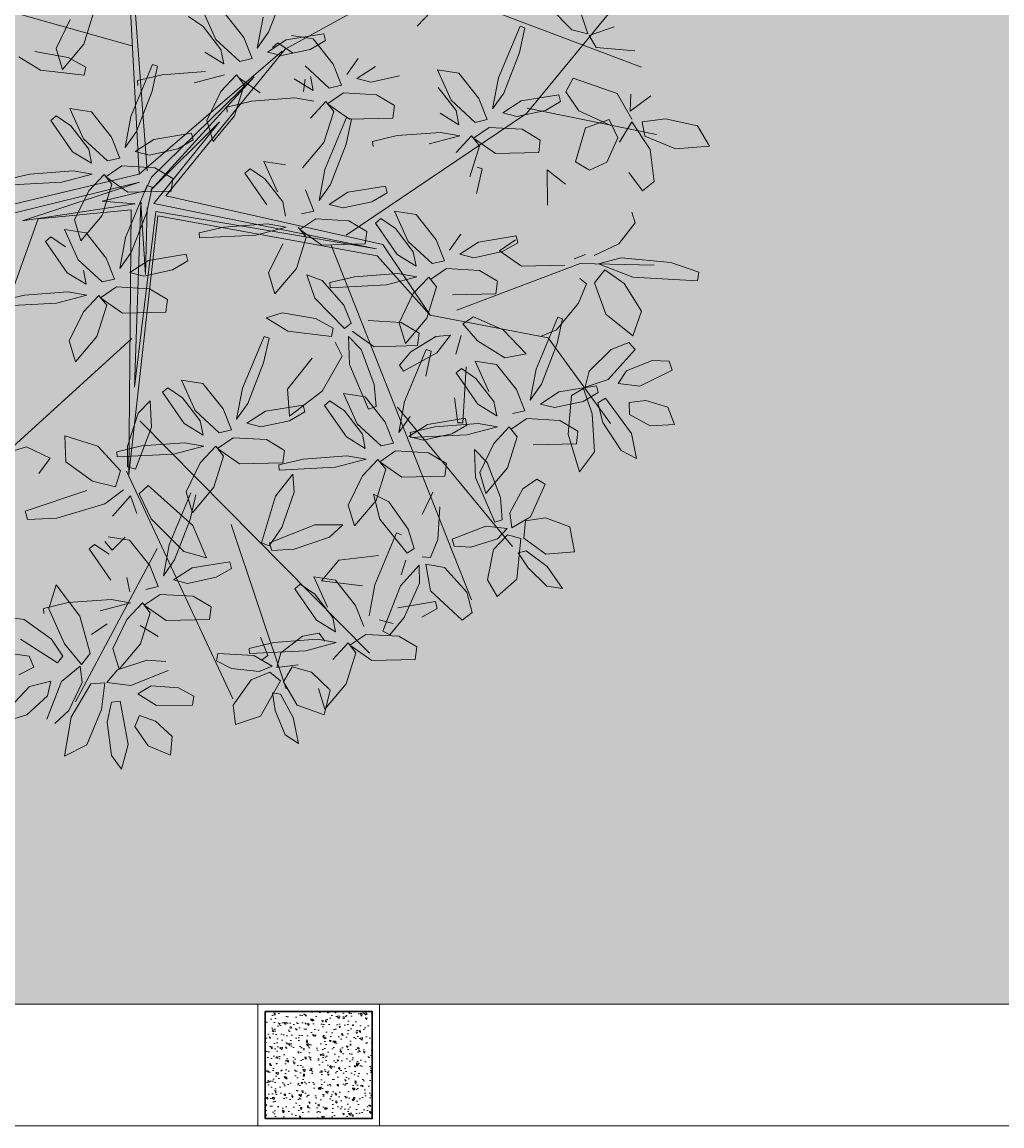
# Model space of a CAD drawing. Header units: millimetres. Extents: x -1567 to 968, y -503 to 481.
# Tile 95 of 145: x -473.1 to -471.09, y -139.44 to -137.17. Entities that reach past the tile are written whole.
import ezdxf

# ---------------------------------------------------------------- set-up
doc = ezdxf.new("R2010")
doc.units = ezdxf.units.MM
doc.layers.get('0').update_dxf_attribs({"lineweight": 0})
doc.layers.add('0_COLUMNA ACHURADO', color=1, linetype='Continuous', lineweight=30)
doc.layers.add('cota', color=253, linetype='Continuous', lineweight=0)
doc.layers.add('ARBOLES', color=2, linetype='Continuous')
doc.layers.add('Hatch Jardin', color=64, linetype='Continuous', lineweight=0, true_color=0x729900)
doc.styles.get("Standard").update_dxf_attribs({"font": 'arial.ttf'})

# ---------------------------------------------------------------- blocks, each defined once
blk = doc.blocks.new('GAR')
at = {"lineweight": 0, "transparency": 33554623}
h = blk.add_hatch(dxfattribs=at)
h.set_pattern_fill('AR-CONC', color=1, scale=0.00019, angle=90)
h.paths.add_polyline_path([(19.6082, 126.7166), (19.6082, 126.4966), (19.8282, 126.4966), (19.8282, 126.7166)])
at = {"layer": '0_COLUMNA ACHURADO', "lineweight": 5}
blk.add_lwpolyline([(19.5932, 126.7316), (19.8432, 126.7316), (19.8432, 126.4816), (19.5932, 126.4816)], close=True, dxfattribs=at)
at = {"layer": '0_COLUMNA ACHURADO'}
blk.add_lwpolyline([(19.6082, 126.7166), (19.8282, 126.7166), (19.8282, 126.4966), (19.6082, 126.4966)], close=True, dxfattribs=at)
blk = doc.blocks.new('ARR2')
at = {"layer": 'ARBOLES', "color": 82, "lineweight": 5, "true_color": 0x49ca12}
for p, q in [((2740.9134, 1214.7457), (2739.7186, 1215.0803)), ((2740.9352, 1214.3642), (2740.9083, 1214.8699)), ((2740.9588, 1214.3743), (2740.9225, 1214.8658)), ((2740.6886, 1214.7374), (2740.7306, 1214.8236)), ((2740.7999, 1214.8436), (2740.7711, 1214.751)), ((2740.7238, 1214.7113), (2740.6253, 1214.7284)), ((2740.7073, 1214.6755), (2740.6886, 1214.7374)), ((2740.7711, 1214.751), (2740.7073, 1214.6755)), ((2740.5776, 1214.7132), (2740.6423, 1214.6736)), ((2740.7768, 1214.6826), (2740.7238, 1214.7113)), ((2740.6423, 1214.6736), (2740.7715, 1214.6582)), ((2740.7715, 1214.6582), (2740.7768, 1214.6826)), ((2740.9106, 1214.5358), (2740.975, 1214.6902)), ((2740.93, 1214.6426), (2741.0033, 1214.6599)), ((2740.9894, 1214.6849), (2740.9734, 1214.6113)), ((2740.975, 1214.6902), (2740.9894, 1214.6849)), ((2740.9314, 1214.6274), (2740.93, 1214.6426)), ((2740.9734, 1214.6113), (2740.9268, 1214.4911)), ((2740.6728, 1214.5242), (2740.6887, 1214.5376)), ((2740.6887, 1214.5376), (2740.7319, 1214.508)), ((2740.7292, 1214.5596), (2740.7932, 1214.5498)), ((2740.7699, 1214.4695), (2740.7292, 1214.5596)), ((2740.7932, 1214.5498), (2740.8529, 1214.4748)), ((2740.8932, 1214.4438), (2740.9106, 1214.5358)), ((2740.7374, 1214.4311), (2740.6728, 1214.5242)), ((2740.7319, 1214.508), (2740.7852, 1214.4391)), ((2740.8411, 1214.4037), (2740.7699, 1214.4695)), ((2740.8529, 1214.4748), (2740.8776, 1214.4122)), ((2740.9268, 1214.4911), (2740.8932, 1214.4438)), ((2740.7936, 1214.3967), (2740.7374, 1214.4311)), ((2740.7852, 1214.4391), (2740.7936, 1214.3967)), ((2740.9653, 1214.4213), (2740.9234, 1214.4319)), ((2740.8776, 1214.4122), (2740.8411, 1214.4037)), ((2740.5368, 1214.3474), (2740.6102, 1214.3646)), ((2740.6102, 1214.3646), (2740.7387, 1214.3742)), ((2740.7387, 1214.3742), (2740.7959, 1214.3643)), ((2740.8833, 1214.389), (2740.8364, 1214.3569)), ((2740.9352, 1214.3642), (2740.2945, 1214.2111)), ((2740.3345, 1214.1933), (2740.9358, 1214.3402)), ((2740.7053, 1214.3404), (2740.5383, 1214.3322)), ((2740.9358, 1214.3402), (2740.5887, 1214.2261)), ((2740.7959, 1214.3643), (2740.7053, 1214.3404)), ((2740.7852, 1214.3145), (2740.8311, 1214.3638)), ((2740.8544, 1214.3345), (2740.8257, 1214.242)), ((2740.8311, 1214.3638), (2740.8544, 1214.3345)), ((2740.8364, 1214.3569), (2740.9019, 1214.3111)), ((2740.7432, 1214.2284), (2740.7852, 1214.3145)), ((2740.5887, 1214.2261), (2740.9234, 1214.2766)), ((2740.9234, 1214.2766), (2740.8256, 1214.2846)), ((2740.6354, 1214.2321), (2740.9114, 1214.2586)), ((2740.8257, 1214.242), (2740.7618, 1214.1665)), ((2740.6354, 1214.2321), (2740.3772, 1213.5152)), ((2740.7618, 1214.1665), (2740.7432, 1214.2284)), ((2740.6569, 1214.1648), (2740.6729, 1214.1782)), ((2740.6729, 1214.1782), (2740.716, 1214.1486)), ((2740.7134, 1214.2002), (2740.7773, 1214.1904)), ((2740.754, 1214.1101), (2740.7134, 1214.2002)), ((2740.7773, 1214.1904), (2740.837, 1214.1154)), ((2740.8773, 1214.0843), (2740.8947, 1214.1764)), ((2740.7216, 1214.0717), (2740.6569, 1214.1648)), ((2740.8252, 1214.0443), (2740.754, 1214.1101)), ((2740.837, 1214.1154), (2740.8618, 1214.0528)), ((2740.9109, 1214.1317), (2740.8773, 1214.0843)), ((2740.7777, 1214.0373), (2740.7216, 1214.0717)), ((2740.7693, 1214.0797), (2740.7777, 1214.0373)), ((2740.8618, 1214.0528), (2740.8252, 1214.0443)), ((2740.5209, 1213.988), (2740.5943, 1214.0052)), ((2740.5943, 1214.0052), (2740.7228, 1214.0148)), ((2740.78, 1214.0049), (2740.6894, 1213.981)), ((2740.7228, 1214.0148), (2740.78, 1214.0049)), ((2740.7693, 1213.9551), (2740.8152, 1214.0044)), ((2740.8152, 1214.0044), (2740.8386, 1213.9751)), ((2740.8675, 1214.0295), (2740.8205, 1213.9974)), ((2740.6894, 1213.981), (2740.5224, 1213.9728)), ((2740.8386, 1213.9751), (2740.8098, 1213.8825)), ((2740.8205, 1213.9974), (2740.886, 1213.9517)), ((2740.7273, 1213.869), (2740.7693, 1213.9551)), ((2740.8098, 1213.8825), (2740.746, 1213.807)), ((2740.746, 1213.807), (2740.7273, 1213.869)), ((2740.7145, 1213.5871), (2740.7177, 1213.5098)), ((2740.8127, 1213.5568), (2740.7145, 1213.5871)), ((2740.6007, 1213.5547), (2740.485, 1213.5199)), ((2740.6711, 1213.5211), (2740.6007, 1213.5547)), ((2740.6365, 1213.4749), (2740.6711, 1213.5211)), ((2740.7177, 1213.5098), (2740.7962, 1213.4524)), ((2740.7793, 1213.4252), (2740.5966, 1213.3638)), ((2740.5966, 1213.3638), (2740.6033, 1213.3383)), ((2740.6033, 1213.3383), (2740.6909, 1213.3429)), ((2740.6882, 1213.1446), (2740.667, 1213.0735)), ((2740.6506, 1213.0747), (2740.724, 1213.0919)), ((2740.652, 1213.0595), (2740.6506, 1213.0747)), ((2740.667, 1213.0735), (2740.7129, 1212.9693)), ((2740.5936, 1213.0419), (2740.5432, 1213.0483)), ((2740.6745, 1212.9832), (2740.5936, 1213.0419)), ((2740.5828, 1212.983), (2740.6923, 1212.9126)), ((2740.7087, 1212.9332), (2740.6745, 1212.9832)), ((2740.6081, 1212.9329), (2740.5392, 1212.9429)), ((2740.6218, 1212.8999), (2740.6081, 1212.9329)), ((2740.6923, 1212.9126), (2740.7087, 1212.9332)), ((2740.5775, 1212.8772), (2740.6218, 1212.8999)), ((2740.6723, 1212.8587), (2740.6091, 1212.8428)), ((2740.7043, 1212.8577), (2740.6605, 1212.7461)), ((2740.6623, 1212.8146), (2740.6723, 1212.8587)), ((2740.6091, 1212.8428), (2740.5356, 1212.7647)), ((2740.6018, 1212.7589), (2740.6623, 1212.8146)), ((2740.5532, 1212.7432), (2740.6018, 1212.7589))]:
    blk.add_line(p, q, dxfattribs=at)
at = {"layer": 'ARBOLES', "color": 86, "lineweight": 5, "true_color": 0x1a760a}
for p, q in [((2741.3693, 1214.7358), (2741.7422, 1214.9411)), ((2741.7609, 1214.8039), (2741.8498, 1214.897)), ((2741.3718, 1214.7631), (2741.4836, 1214.7814)), ((2741.388, 1214.7761), (2741.4519, 1214.7663)), ((2741.4889, 1214.7612), (2741.4436, 1214.735)), ((2741.4519, 1214.7663), (2741.5116, 1214.6913)), ((2741.4836, 1214.7814), (2741.4889, 1214.7612)), ((2741.4436, 1214.735), (2741.3584, 1214.7165)), ((2741.5855, 1214.7076), (2741.552, 1214.6603)), ((2741.4999, 1214.6202), (2741.4287, 1214.686)), ((2741.5116, 1214.6913), (2741.5364, 1214.6287)), ((2741.5822, 1214.6484), (2741.6374, 1214.6843)), ((2741.8213, 1214.6739), (2741.8852, 1214.6641)), ((2741.862, 1214.5838), (2741.8213, 1214.6739)), ((2741.4523, 1214.6132), (2741.3962, 1214.6476)), ((2741.4237, 1214.6095), (2741.4282, 1214.6467)), ((2741.444, 1214.6556), (2741.4523, 1214.6132)), ((2741.5364, 1214.6287), (2741.4999, 1214.6202)), ((2741.6241, 1214.6378), (2741.5822, 1214.6484)), ((2741.7092, 1214.6562), (2741.6241, 1214.6378)), ((2741.5421, 1214.6055), (2741.4952, 1214.5734)), ((2741.6404, 1214.5999), (2741.5421, 1214.6055)), ((2741.6938, 1214.568), (2741.6404, 1214.5999)), ((2741.8239, 1214.6223), (2741.8772, 1214.5534)), ((2741.3974, 1214.5907), (2741.4546, 1214.5808)), ((2741.444, 1214.531), (2741.4898, 1214.5803)), ((2741.4898, 1214.5803), (2741.5132, 1214.551)), ((2741.4952, 1214.5734), (2741.5606, 1214.5276)), ((2741.6893, 1214.5307), (2741.6938, 1214.568)), ((2741.5132, 1214.551), (2741.4844, 1214.4585)), ((2741.4872, 1214.3786), (2741.5517, 1214.5329)), ((2741.5517, 1214.5329), (2741.566, 1214.5277)), ((2741.5606, 1214.5276), (2741.6893, 1214.5307)), ((2741.8856, 1214.511), (2741.8295, 1214.5454)), ((2741.8772, 1214.5534), (2741.8856, 1214.511)), ((2741.566, 1214.5277), (2741.55, 1214.454)), ((2741.6288, 1214.4617), (2741.7022, 1214.4789)), ((2741.7022, 1214.4789), (2741.8307, 1214.4885)), ((2741.8879, 1214.4786), (2741.7973, 1214.4547)), ((2741.8307, 1214.4885), (2741.8879, 1214.4786)), ((2741.4844, 1214.4585), (2741.4206, 1214.383)), ((2741.55, 1214.454), (2741.5034, 1214.3339)), ((2741.6303, 1214.4465), (2741.6288, 1214.4617)), ((2741.3059, 1214.4024), (2741.3698, 1214.3926)), ((2741.3465, 1214.3123), (2741.3059, 1214.4024)), ((2741.4698, 1214.2865), (2741.4872, 1214.3786)), ((2741.3085, 1214.3507), (2741.3618, 1214.2818)), ((2741.5034, 1214.3339), (2741.4698, 1214.2865)), ((2741.4295, 1214.3176), (2741.4543, 1214.255)), ((2741.5001, 1214.2747), (2741.5552, 1214.3106)), ((2741.5552, 1214.3106), (2741.6671, 1214.3289)), ((2741.6723, 1214.3087), (2741.627, 1214.2825)), ((2741.6671, 1214.3289), (2741.6723, 1214.3087)), ((2741.3618, 1214.2818), (2741.3702, 1214.2395)), ((2741.5419, 1214.264), (2741.5001, 1214.2747)), ((2741.627, 1214.2825), (2741.5419, 1214.264)), ((2741.4543, 1214.255), (2741.4177, 1214.2465)), ((2741.6939, 1214.2545), (2741.7579, 1214.2447)), ((2741.7346, 1214.1645), (2741.6939, 1214.2545)), ((2741.7579, 1214.2447), (2741.8176, 1214.1698)), ((2741.3725, 1214.2071), (2741.2819, 1214.1832)), ((2741.3153, 1214.217), (2741.3725, 1214.2071)), ((2741.4077, 1214.2066), (2741.4311, 1214.1773)), ((2741.4599, 1214.2317), (2741.413, 1214.1996)), ((2741.5582, 1214.2261), (2741.4599, 1214.2317)), ((2741.6117, 1214.1942), (2741.5582, 1214.2261)), ((2741.6375, 1214.2191), (2741.6534, 1214.2325)), ((2741.7021, 1214.126), (2741.6375, 1214.2191)), ((2741.6534, 1214.2325), (2741.6966, 1214.2029)), ((2741.6966, 1214.2029), (2741.7499, 1214.134)), ((2741.4311, 1214.1773), (2741.4023, 1214.0847)), ((2741.413, 1214.1996), (2741.4785, 1214.1539)), ((2741.6072, 1214.157), (2741.6117, 1214.1942)), ((2741.8176, 1214.1698), (2741.8423, 1214.1071)), ((2741.3198, 1214.0712), (2741.3618, 1214.1573)), ((2741.4785, 1214.1539), (2741.6072, 1214.157)), ((2741.5062, 1214.1534), (2741.9224, 1213.0996)), ((2741.6594, 1214.1552), (2741.8003, 1213.9461)), ((2741.8058, 1214.0986), (2741.7346, 1214.1645)), ((2741.6422, 1214.1223), (2741.8003, 1213.9461)), ((2741.7583, 1214.0916), (2741.7021, 1214.126)), ((2741.7499, 1214.134), (2741.7583, 1214.0916)), ((2741.8423, 1214.1071), (2741.8058, 1214.0986)), ((2741.3385, 1214.0092), (2741.3198, 1214.0712)), ((2741.4023, 1214.0847), (2741.3385, 1214.0092)), ((2741.4336, 1214.0656), (2741.4573, 1213.9959)), ((2741.4793, 1214.0484), (2741.4336, 1214.0656)), ((2741.5429, 1213.9756), (2741.4793, 1214.0484)), ((2741.5015, 1214.0423), (2741.5749, 1214.0596)), ((2741.503, 1214.0271), (2741.5015, 1214.0423)), ((2741.5749, 1214.0596), (2741.7034, 1214.0691)), ((2741.7606, 1214.0592), (2741.67, 1214.0353)), ((2741.7034, 1214.0691), (2741.7606, 1214.0592)), ((2741.7499, 1214.0095), (2741.7958, 1214.0588)), ((2741.7958, 1214.0588), (2741.8191, 1214.0294)), ((2741.67, 1214.0353), (2741.503, 1214.0271)), ((2741.7079, 1213.9233), (2741.7499, 1214.0095)), ((2741.8191, 1214.0294), (2741.7904, 1213.9369)), ((2741.4573, 1213.9959), (2741.5452, 1213.9058)), ((2741.5648, 1213.9214), (2741.5429, 1213.9756)), ((2741.3603, 1213.9527), (2741.3126, 1213.9375)), ((2741.4588, 1213.9356), (2741.3603, 1213.9527)), ((2741.3126, 1213.9375), (2741.3773, 1213.8979)), ((2741.5118, 1213.9069), (2741.4588, 1213.9356)), ((2741.5065, 1213.8825), (2741.5118, 1213.9069)), ((2741.5452, 1213.9058), (2741.5648, 1213.9214)), ((2741.7138, 1213.9242), (2741.6155, 1213.9298)), ((2741.7265, 1213.8614), (2741.7079, 1213.9233)), ((2741.7673, 1213.8923), (2741.7138, 1213.9242)), ((2741.7904, 1213.9369), (2741.7265, 1213.8614)), ((2741.2422, 1213.7283), (2741.3067, 1213.8826)), ((2741.321, 1213.8774), (2741.305, 1213.8037)), ((2741.3067, 1213.8826), (2741.321, 1213.8774)), ((2741.3773, 1213.8979), (2741.5065, 1213.8825)), ((2741.557, 1213.8823), (2741.56, 1213.7993)), ((2741.5947, 1213.8441), (2741.557, 1213.8823)), ((2741.5686, 1213.8977), (2741.634, 1213.8519)), ((2741.7628, 1213.8551), (2741.7673, 1213.8923)), ((2741.5181, 1213.8651), (2741.5386, 1213.8235)), ((2741.6338, 1213.7401), (2741.5947, 1213.8441)), ((2741.634, 1213.8519), (2741.7628, 1213.8551)), ((2741.7241, 1213.6891), (2741.7885, 1213.8435)), ((2741.3763, 1213.7255), (2741.4497, 1213.818)), ((2741.5386, 1213.8235), (2741.4794, 1213.7197)), ((2741.7089, 1213.7968), (2741.7429, 1213.8367)), ((2741.305, 1213.8037), (2741.2584, 1213.6836)), ((2741.56, 1213.7993), (2741.6169, 1213.6665)), ((2741.7205, 1213.7795), (2741.7089, 1213.7968)), ((2741.2248, 1213.6363), (2741.2422, 1213.7283)), ((2741.3824, 1213.6459), (2741.3763, 1213.7255)), ((2741.4794, 1213.7197), (2741.3824, 1213.6459)), ((2741.5427, 1213.713), (2741.6067, 1213.7031)), ((2741.5834, 1213.6229), (2741.5427, 1213.713)), ((2741.6393, 1213.674), (2741.6338, 1213.7401)), ((2741.2584, 1213.6836), (2741.2248, 1213.6363)), ((2741.3103, 1213.6603), (2741.4221, 1213.6786)), ((2741.4221, 1213.6786), (2741.4273, 1213.6584)), ((2741.4862, 1213.6775), (2741.5022, 1213.6909)), ((2741.5509, 1213.5844), (2741.4862, 1213.6775)), ((2741.5022, 1213.6909), (2741.5454, 1213.6613)), ((2741.6067, 1213.7031), (2741.6664, 1213.6282)), ((2741.7067, 1213.5971), (2741.7241, 1213.6891)), ((2741.882, 1213.6257), (2741.8726, 1213.7005)), ((2741.9976, 1213.6464), (2741.9414, 1213.6808)), ((2741.9892, 1213.6888), (2741.9976, 1213.6464)), ((2741.1845, 1213.6673), (2741.2093, 1213.6047)), ((2741.2551, 1213.6244), (2741.3103, 1213.6603)), ((2741.4273, 1213.6584), (2741.382, 1213.6322)), ((2741.5454, 1213.6613), (2741.5987, 1213.5924)), ((2741.6169, 1213.6665), (2741.6393, 1213.674)), ((2741.7026, 1213.6723), (2742.0451, 1213.2589)), ((2741.7402, 1213.6445), (2741.7067, 1213.5971)), ((2742.0816, 1213.6619), (2742.0451, 1213.6534)), ((2741.2969, 1213.6137), (2741.2551, 1213.6244)), ((2741.382, 1213.6322), (2741.2969, 1213.6137)), ((2741.6546, 1213.5571), (2741.5834, 1213.6229)), ((2741.6664, 1213.6282), (2741.6911, 1213.5655)), ((2741.7369, 1213.5853), (2741.7921, 1213.6211)), ((2741.7408, 1213.5971), (2741.8142, 1213.6143)), ((2741.7921, 1213.6211), (2741.904, 1213.6395)), ((2741.8142, 1213.6143), (2741.9427, 1213.6239)), ((2741.9092, 1213.6193), (2741.8639, 1213.593)), ((2741.8973, 1213.6255), (2741.882, 1213.6257)), ((2741.904, 1213.6395), (2741.9092, 1213.6193)), ((2741.9999, 1213.614), (2741.9093, 1213.5901)), ((2741.9427, 1213.6239), (2741.9999, 1213.614)), ((2741.9892, 1213.5642), (2742.0351, 1213.6136)), ((2742.0351, 1213.6136), (2742.0584, 1213.5842)), ((2742.0873, 1213.6387), (2742.0404, 1213.6066)), ((2742.1856, 1213.6331), (2742.0873, 1213.6387)), ((2742.2391, 1213.6012), (2742.1856, 1213.6331)), ((2742.3127, 1213.6266), (2742.3679, 1213.5432)), ((2741.215, 1213.5814), (2741.168, 1213.5493)), ((2741.2093, 1213.6047), (2741.1728, 1213.5962)), ((2741.3132, 1213.5759), (2741.215, 1213.5814)), ((2741.607, 1213.55), (2741.5509, 1213.5844)), ((2741.5987, 1213.5924), (2741.607, 1213.55)), ((2741.7788, 1213.5746), (2741.7369, 1213.5853)), ((2741.7423, 1213.5819), (2741.7408, 1213.5971)), ((2741.9093, 1213.5901), (2741.7423, 1213.5819)), ((2741.8639, 1213.593), (2741.7788, 1213.5746)), ((2742.0584, 1213.5842), (2742.0297, 1213.4917)), ((2742.2103, 1213.5924), (2742.2433, 1213.4802)), ((2742.2346, 1213.5639), (2742.2391, 1213.6012)), ((2742.4128, 1213.5195), (2742.3986, 1213.5945)), ((2741.1627, 1213.5563), (2741.1861, 1213.527)), ((2741.168, 1213.5493), (2741.2335, 1213.5036)), ((2741.3667, 1213.544), (2741.3132, 1213.5759)), ((2741.6911, 1213.5655), (2741.6546, 1213.5571)), ((2741.9318, 1213.5462), (2741.9348, 1213.4632)), ((2741.9696, 1213.508), (2741.9318, 1213.5462)), ((2741.9472, 1213.4781), (2741.9892, 1213.5642)), ((2742.1058, 1213.5608), (2742.2346, 1213.5639)), ((2741.1861, 1213.527), (2741.1573, 1213.4344)), ((2741.3503, 1213.5007), (2741.4237, 1213.518)), ((2741.3622, 1213.5067), (2741.3667, 1213.544)), ((2741.4237, 1213.518), (2741.5522, 1213.5276)), ((2741.6094, 1213.5176), (2741.5188, 1213.4937)), ((2741.5522, 1213.5276), (2741.6094, 1213.5176)), ((2741.5987, 1213.4679), (2741.6446, 1213.5172)), ((2741.6446, 1213.5172), (2741.6679, 1213.4879)), ((2741.6968, 1213.5423), (2741.6499, 1213.5102)), ((2741.7951, 1213.5367), (2741.6968, 1213.5423)), ((2741.8486, 1213.5048), (2741.7951, 1213.5367)), ((2742.2433, 1213.4802), (2742.2881, 1213.5393)), ((2742.3679, 1213.5432), (2742.4128, 1213.5195)), ((2741.2335, 1213.5036), (2741.3622, 1213.5067)), ((2741.3517, 1213.4855), (2741.3503, 1213.5007)), ((2741.5188, 1213.4937), (2741.3517, 1213.4855)), ((2741.6679, 1213.4879), (2741.6391, 1213.3953)), ((2741.6499, 1213.5102), (2741.7153, 1213.4644)), ((2741.844, 1213.4676), (2741.8486, 1213.5048)), ((2742.0297, 1213.4917), (2741.9658, 1213.4162)), ((2742.0086, 1213.404), (2741.9696, 1213.508)), ((2741.3916, 1213.4732), (2741.3406, 1213.4076)), ((2741.396, 1213.4197), (2741.3916, 1213.4732)), ((2741.5567, 1213.3817), (2741.5987, 1213.4679)), ((2741.7153, 1213.4644), (2741.844, 1213.4676)), ((2741.9348, 1213.4632), (2741.9917, 1213.3304)), ((2741.9658, 1213.4162), (2741.9472, 1213.4781)), ((2742.1166, 1213.4588), (2742.0752, 1213.4296)), ((2742.1413, 1213.4433), (2742.1166, 1213.4588)), ((2741.3593, 1213.3148), (2741.396, 1213.4197)), ((2741.8081, 1213.4202), (2741.7762, 1213.3538)), ((2742.0752, 1213.4296), (2742.0366, 1213.3588)), ((2742.0982, 1213.3471), (2742.1413, 1213.4433)), ((2741.3406, 1213.4076), (2741.2992, 1213.2692)), ((2741.5753, 1213.3198), (2741.5567, 1213.3817)), ((2741.6391, 1213.3953), (2741.5753, 1213.3198)), ((2741.632, 1213.4135), (2741.6504, 1213.3399)), ((2741.6767, 1213.3909), (2741.632, 1213.4135)), ((2741.735, 1213.3098), (2741.6767, 1213.3909)), ((2742.0141, 1213.3379), (2742.0086, 1213.404)), ((2741.823, 1213.2793), (2741.8287, 1213.3759)), ((2742.0366, 1213.3588), (2742.0428, 1213.3136)), ((2741.2088, 1213.3241), (2741.3717, 1212.8358)), ((2741.4573, 1213.3225), (2741.3229, 1213.2693)), ((2741.5403, 1213.3232), (2741.4573, 1213.3225)), ((2741.501, 1213.2866), (2741.5403, 1213.3232)), ((2741.6504, 1213.3399), (2741.7318, 1213.2384)), ((2741.9658, 1213.3187), (2741.8656, 1213.2806)), ((2742.0284, 1213.3123), (2741.9658, 1213.3187)), ((2741.9917, 1213.3304), (2742.0141, 1213.3379)), ((2742.0428, 1213.3136), (2742.0982, 1213.3471)), ((2742.0835, 1213.3346), (2742.0784, 1213.2833)), ((2742.1426, 1213.3436), (2742.0835, 1213.3346)), ((2742.2155, 1213.3166), (2742.1426, 1213.3436)), ((2742.2292, 1213.2425), (2742.2155, 1213.3166)), ((2741.3211, 1213.2606), (2741.3593, 1213.3148)), ((2741.396, 1213.2504), (2741.501, 1213.2866)), ((2741.6357, 1213.1444), (2741.7001, 1213.2988)), ((2741.7001, 1213.2988), (2741.7145, 1213.2935)), ((2741.7527, 1213.2522), (2741.735, 1213.3098)), ((2742.0296, 1213.2933), (2741.9882, 1213.2496)), ((2741.9997, 1213.2816), (2742.0284, 1213.3123)), ((2742.0698, 1213.282), (2742.0296, 1213.2933)), ((2742.0784, 1213.2833), (2742.1438, 1213.2359)), ((2741.2992, 1213.2692), (2741.3211, 1213.2606)), ((2741.3229, 1213.2693), (2741.3298, 1213.2467)), ((2741.3298, 1213.2467), (2741.396, 1213.2504)), ((2741.7318, 1213.2384), (2741.7527, 1213.2522)), ((2741.8006, 1213.2254), (2741.823, 1213.2793)), ((2741.8656, 1213.2806), (2741.8714, 1213.2591)), ((2741.8714, 1213.2591), (2741.9212, 1213.2569)), ((2741.9212, 1213.2569), (2741.9997, 1213.2816)), ((2742.0575, 1213.1617), (2742.0698, 1213.282)), ((2741.4775, 1213.1566), (2741.5289, 1213.2177)), ((2741.5289, 1213.2177), (2741.6461, 1213.2322)), ((2741.7279, 1213.2179), (2741.7133, 1213.1739)), ((2741.7757, 1213.2279), (2741.8006, 1213.2254)), ((2741.9882, 1213.2496), (2741.9701, 1213.1593)), ((2742.0617, 1213.2399), (2742.0856, 1213.246)), ((2742.0909, 1213.1949), (2742.0617, 1213.2399)), ((2742.0856, 1213.246), (2742.148, 1213.1986)), ((2742.1438, 1213.2359), (2742.2292, 1213.2425)), ((2741.2095, 1213.1932), (2741.1642, 1213.167)), ((2741.2042, 1213.2134), (2741.2095, 1213.1932)), ((2741.7677, 1213.2029), (2741.7117, 1213.1416)), ((2741.7678, 1213.1492), (2741.7677, 1213.2029)), ((2741.7868, 1213.2057), (2741.8014, 1213.1273)), ((2741.8427, 1213.1958), (2741.7868, 1213.2057)), ((2741.9089, 1213.1229), (2741.8427, 1213.1958)), ((2742.1469, 1213.141), (2742.0909, 1213.1949)), ((2742.148, 1213.1986), (2742.1936, 1213.1338)), ((2741.4543, 1213.1682), (2741.5183, 1213.1584)), ((2741.495, 1213.0781), (2741.4543, 1213.1682)), ((2741.5984, 1213.1413), (2741.4775, 1213.1566)), ((2741.5183, 1213.1584), (2741.578, 1213.0834)), ((2741.9701, 1213.1593), (2741.9995, 1213.1096)), ((2741.9995, 1213.1096), (2742.0575, 1213.1617)), ((2741.3979, 1213.1328), (2741.4138, 1213.1462)), ((2741.4625, 1213.0397), (2741.3979, 1213.1328)), ((2741.4138, 1213.1462), (2741.457, 1213.1166)), ((2741.6183, 1213.0524), (2741.6357, 1213.1444)), ((2741.7117, 1213.1416), (2741.6592, 1213.007)), ((2741.7228, 1213.0476), (2741.7678, 1213.1492)), ((2741.8014, 1213.1273), (2741.8954, 1213.0393)), ((2741.9247, 1213.0627), (2741.9089, 1213.1229)), ((2742.1936, 1213.1338), (2742.1469, 1213.141)), ((2741.1488, 1213.0788), (2741.0954, 1213.1107)), ((2741.457, 1213.1166), (2741.5103, 1213.0477)), ((2741.7037, 1213.0764), (2741.8156, 1213.0947)), ((2741.8156, 1213.0947), (2741.8208, 1213.0745)), ((2741.1443, 1213.0415), (2741.1488, 1213.0788)), ((2741.578, 1213.0834), (2741.6027, 1213.0208)), ((2741.8208, 1213.0745), (2741.7755, 1213.0483)), ((2741.8954, 1213.0393), (2741.9247, 1213.0627)), ((2741.5187, 1213.0053), (2741.4625, 1213.0397)), ((2741.5103, 1213.0477), (2741.5187, 1213.0053)), ((2741.6904, 1213.0298), (2741.6486, 1213.0405)), ((2741.6804, 1212.9966), (2741.7228, 1213.0476)), ((2741.3172, 1212.935), (2741.2954, 1212.9893)), ((2741.4206, 1212.9917), (2741.3566, 1212.9426)), ((2741.4703, 1213.0015), (2741.4206, 1212.9917)), ((2741.4866, 1212.9773), (2741.4703, 1213.0015)), ((2741.6084, 1212.9976), (2741.5615, 1212.9655)), ((2741.7067, 1212.992), (2741.6084, 1212.9976)), ((2741.6592, 1213.007), (2741.6804, 1212.9966)), ((2741.7602, 1212.9601), (2741.7067, 1212.992)), ((2741.2619, 1212.956), (2741.3353, 1212.9732)), ((2741.2634, 1212.9408), (2741.2619, 1212.956)), ((2741.3353, 1212.9732), (2741.4638, 1212.9828)), ((2741.521, 1212.9729), (2741.4304, 1212.949)), ((2741.4638, 1212.9828), (2741.521, 1212.9729)), ((2741.5103, 1212.9231), (2741.5562, 1212.9724)), ((2741.5562, 1212.9724), (2741.5795, 1212.9431)), ((2741.5615, 1212.9655), (2741.627, 1212.9197)), ((2741.7557, 1212.9228), (2741.7602, 1212.9601)), ((2741.1686, 1212.9408), (2741.1651, 1212.9188)), ((2741.2755, 1212.9348), (2741.1686, 1212.9408)), ((2741.4304, 1212.949), (2741.2634, 1212.9408)), ((2741.3302, 1212.9035), (2741.2755, 1212.9348)), ((2741.2977, 1212.9194), (2741.3172, 1212.935)), ((2741.3566, 1212.9426), (2741.3439, 1212.8989)), ((2741.5795, 1212.9431), (2741.5508, 1212.8505)), ((2741.627, 1212.9197), (2741.7557, 1212.9228)), ((2741.1651, 1212.9188), (2741.2097, 1212.8965)), ((2741.2097, 1212.8965), (2741.2914, 1212.8872)), ((2741.2914, 1212.8872), (2741.3302, 1212.9035)), ((2741.3439, 1212.8989), (2741.4081, 1212.9069)), ((2741.3896, 1212.9015), (2741.3641, 1212.8567)), ((2741.4472, 1212.8857), (2741.3896, 1212.9015)), ((2741.2679, 1212.8626), (2741.2147, 1212.7875)), ((2741.3235, 1212.8857), (2741.2679, 1212.8626)), ((2741.2955, 1212.7542), (2741.3556, 1212.859)), ((2741.3556, 1212.859), (2741.3235, 1212.8857)), ((2741.3641, 1212.8567), (2741.4045, 1212.7868)), ((2741.5028, 1212.8314), (2741.4472, 1212.8857)), ((2741.0974, 1212.8143), (2741.0525, 1212.8388)), ((2741.3311, 1212.8239), (2741.3554, 1212.8197)), ((2741.3395, 1212.7709), (2741.3311, 1212.8239)), ((2741.4869, 1212.7751), (2741.4683, 1212.837)), ((2741.4852, 1212.7581), (2741.5028, 1212.8314)), ((2741.5508, 1212.8505), (2741.4869, 1212.7751)), ((2741.0939, 1212.7868), (2741.0974, 1212.8143)), ((2741.3554, 1212.8197), (2741.3931, 1212.751)), ((2741.2147, 1212.7875), (2741.2213, 1212.7302)), ((2741.3688, 1212.6988), (2741.3395, 1212.7709)), ((2741.4045, 1212.7868), (2741.4852, 1212.7581)), ((2741.2213, 1212.7302), (2741.2955, 1212.7542)), ((2741.3931, 1212.751), (2741.4085, 1212.6733)), ((2741.0286, 1212.6386), (2741.0335, 1212.6938)), ((2741.4085, 1212.6733), (2741.3688, 1212.6988))]:
    blk.add_line(p, q, dxfattribs=at)
at = {"layer": 'ARBOLES', "color": 88, "lineweight": 5, "true_color": 0x0d3805}
for p, q in [((2741.7422, 1214.9411), (2742.4277, 1214.6823)), ((2742.0863, 1214.5442), (2742.3668, 1214.8866)), ((2742.1569, 1214.8589), (2742.2212, 1214.7932)), ((2742.2684, 1214.7816), (2742.2457, 1214.8494)), ((2742.0026, 1214.6501), (2742.0671, 1214.8044)), ((2742.0814, 1214.7992), (2742.0654, 1214.7255)), ((2742.0671, 1214.8044), (2742.0814, 1214.7992)), ((2742.2212, 1214.7932), (2742.2684, 1214.7816)), ((2742.3472, 1214.8022), (2742.272, 1214.7764)), ((2742.272, 1214.7764), (2742.2932, 1214.7405)), ((2742.0654, 1214.7255), (2742.0188, 1214.6054)), ((2742.2932, 1214.7405), (2742.4079, 1214.731)), ((2741.8852, 1214.6641), (2741.9449, 1214.5891)), ((2741.9852, 1214.558), (2742.0026, 1214.6501)), ((2742.2254, 1214.6493), (2742.2034, 1214.6091)), ((2742.3553, 1214.6039), (2742.2254, 1214.6493)), ((2742.0188, 1214.6054), (2741.9852, 1214.558)), ((2742.0707, 1214.5821), (2742.1825, 1214.6004)), ((2742.1825, 1214.6004), (2742.1877, 1214.5802)), ((2742.2034, 1214.6091), (2742.2417, 1214.5529)), ((2742.3991, 1214.5276), (2742.3553, 1214.6039)), ((2742.3961, 1214.6022), (2742.3945, 1214.5515)), ((2742.3945, 1214.5515), (2742.4557, 1214.597)), ((2741.9332, 1214.518), (2741.862, 1214.5838)), ((2741.9449, 1214.5891), (2741.9697, 1214.5265)), ((2742.0155, 1214.5462), (2742.0707, 1214.5821)), ((2742.1877, 1214.5802), (2742.1424, 1214.554)), ((2741.5502, 1214.183), (2742.0863, 1214.5442)), ((2742.0573, 1214.5355), (2742.0155, 1214.5462)), ((2742.1424, 1214.554), (2742.0573, 1214.5355)), ((2742.088, 1214.5607), (2742.4728, 1214.4827)), ((2742.2417, 1214.5529), (2742.3371, 1214.5093)), ((2742.4991, 1214.5291), (2742.4303, 1214.5202)), ((2742.5941, 1214.5084), (2742.4991, 1214.5291)), ((2741.9754, 1214.5032), (2741.9284, 1214.4711)), ((2741.9697, 1214.5265), (2741.9332, 1214.518)), ((2742.0736, 1214.4977), (2741.9754, 1214.5032)), ((2742.1271, 1214.4658), (2742.0736, 1214.4977)), ((2742.2618, 1214.5016), (2742.2315, 1214.4009)), ((2742.3322, 1214.5263), (2742.2618, 1214.5016)), ((2742.3572, 1214.4723), (2742.3322, 1214.5263)), ((2742.3988, 1214.5195), (2742.3627, 1214.4594)), ((2742.4542, 1214.4377), (2742.3988, 1214.5195)), ((2742.4303, 1214.5202), (2742.4377, 1214.4774)), ((2742.6301, 1214.4471), (2742.5941, 1214.5084)), ((2741.8772, 1214.4288), (2741.9231, 1214.4781)), ((2741.9231, 1214.4781), (2741.9465, 1214.4488)), ((2741.9284, 1214.4711), (2741.9939, 1214.4254)), ((2742.1226, 1214.4285), (2742.1271, 1214.4658)), ((2742.3248, 1214.3999), (2742.3572, 1214.4723)), ((2742.4377, 1214.4774), (2742.529, 1214.4396)), ((2741.9465, 1214.4488), (2741.9177, 1214.3562)), ((2742.4652, 1214.3423), (2742.4542, 1214.4377)), ((2742.529, 1214.4396), (2742.6301, 1214.4471)), ((2741.9939, 1214.4254), (2742.1226, 1214.4285)), ((2742.2315, 1214.4009), (2742.2736, 1214.3766)), ((2742.2736, 1214.3766), (2742.3248, 1214.3999)), ((2741.9541, 1214.3798), (2741.9381, 1214.3062)), ((2741.9397, 1214.3851), (2741.9541, 1214.3798)), ((2742.1474, 1214.3773), (2742.1484, 1214.2727)), ((2742.2023, 1214.3344), (2742.1474, 1214.3773)), ((2742.3904, 1214.3691), (2742.4313, 1214.3153)), ((2742.4313, 1214.3153), (2742.4652, 1214.3423)), ((2742.3988, 1214.2512), (2742.4094, 1214.2196)), ((2742.4094, 1214.2196), (2742.3603, 1214.1579)), ((2741.8915, 1214.1861), (2741.8579, 1214.1387)), ((2741.9433, 1214.1627), (2742.0552, 1214.1811)), ((2742.0531, 1214.1691), (2742.0062, 1214.137)), ((2742.0552, 1214.1811), (2742.0604, 1214.1609)), ((2741.8881, 1214.1269), (2741.9433, 1214.1627)), ((2742.0062, 1214.137), (2742.0717, 1214.0912)), ((2742.0604, 1214.1609), (2742.0151, 1214.1346)), ((2742.3603, 1214.1579), (2742.2877, 1214.1225)), ((2741.93, 1214.1162), (2741.8881, 1214.1269)), ((2742.0151, 1214.1346), (2741.93, 1214.1162)), ((2742.2281, 1214.113), (2742.2618, 1214.1258)), ((2742.3676, 1214.116), (2742.3003, 1214.0979)), ((2742.5152, 1214.1017), (2742.3676, 1214.116)), ((2741.848, 1214.0839), (2741.8011, 1214.0518)), ((2741.9463, 1214.0783), (2741.848, 1214.0839)), ((2741.8793, 1213.96), (2742.2455, 1214.0994)), ((2741.9998, 1214.0464), (2741.9463, 1214.0783)), ((2742.0717, 1214.0912), (2742.2004, 1214.0943)), ((2742.2455, 1214.0994), (2742.4659, 1214.0946)), ((2742.319, 1214.0806), (2742.288, 1214.042)), ((2742.3003, 1214.0979), (2742.4025, 1214.0584)), ((2742.3766, 1214.0395), (2742.319, 1214.0806)), ((2742.5982, 1214.0733), (2742.5152, 1214.1017)), ((2742.5948, 1214.0471), (2742.5982, 1214.0733)), ((2741.9953, 1214.0092), (2741.9998, 1214.0464)), ((2742.2642, 1214.0389), (2742.2411, 1213.9814)), ((2742.2444, 1214.0542), (2742.2642, 1214.0389)), ((2742.288, 1214.042), (2742.3223, 1213.9488)), ((2742.428, 1213.957), (2742.3766, 1214.0395)), ((2742.4025, 1214.0584), (2742.5948, 1214.0471)), ((2741.8666, 1214.006), (2741.9953, 1214.0092)), ((2742.2411, 1213.9814), (2742.1749, 1213.9023)), ((2741.8003, 1213.9461), (2742.1503, 1213.8779)), ((2741.8967, 1213.9201), (2741.9283, 1213.9402)), ((2741.9283, 1213.9402), (2742.0173, 1213.9018)), ((2742.1146, 1213.7855), (2742.179, 1213.9399)), ((2742.179, 1213.9399), (2742.1934, 1213.9346)), ((2742.3223, 1213.9488), (2742.4021, 1213.884)), ((2742.4021, 1213.884), (2742.428, 1213.957)), ((2741.9409, 1213.8692), (2741.8967, 1213.9201)), ((2742.1934, 1213.9346), (2742.1774, 1213.861)), ((2741.7429, 1213.8367), (2741.817, 1213.8824)), ((2741.817, 1213.8824), (2741.86, 1213.8862)), ((2741.86, 1213.8862), (2741.8199, 1213.834)), ((2741.8766, 1213.8293), (2741.8925, 1213.8851)), ((2742.0173, 1213.9018), (2742.0857, 1213.8304)), ((2742.1749, 1213.9023), (2742.1278, 1213.8821)), ((2742.1503, 1213.8779), (2742.336, 1213.6237)), ((2741.7885, 1213.8435), (2741.8029, 1213.8382)), ((2742.0221, 1213.8184), (2741.9409, 1213.8692)), ((2742.1774, 1213.861), (2742.1308, 1213.7408)), ((2742.3383, 1213.8433), (2742.2725, 1213.7791)), ((2742.3288, 1213.7546), (2742.4089, 1213.8437)), ((2742.3906, 1213.8645), (2742.3383, 1213.8433)), ((2742.4089, 1213.8437), (2742.3906, 1213.8645)), ((2741.8199, 1213.834), (2741.7205, 1213.7795)), ((2741.8029, 1213.8382), (2741.7869, 1213.7646)), ((2741.9332, 1213.8093), (2741.9972, 1213.7995)), ((2741.9739, 1213.7192), (2741.9332, 1213.8093)), ((2742.0857, 1213.8304), (2742.0221, 1213.8184)), ((2742.4594, 1213.8111), (2742.3832, 1213.7802)), ((2742.5104, 1213.8088), (2742.4594, 1213.8111)), ((2742.5194, 1213.7825), (2742.5104, 1213.8088)), ((2741.8768, 1213.7739), (2741.8927, 1213.7873)), ((2741.8927, 1213.7873), (2741.9359, 1213.7577)), ((2741.9067, 1213.7925), (2741.8973, 1213.6255)), ((2741.9972, 1213.7995), (2742.0569, 1213.7245)), ((2742.0972, 1213.6935), (2742.1146, 1213.7855)), ((2742.2725, 1213.7791), (2742.261, 1213.7318)), ((2742.3832, 1213.7802), (2742.3584, 1213.7424)), ((2742.4231, 1213.7351), (2742.5194, 1213.7825)), ((2741.9414, 1213.6808), (2741.8768, 1213.7739)), ((2741.9359, 1213.7577), (2741.9892, 1213.6888)), ((2742.261, 1213.7318), (2742.3288, 1213.7546)), ((2742.3584, 1213.7424), (2742.4231, 1213.7351)), ((2742.0569, 1213.7245), (2742.0816, 1213.6619)), ((2742.1308, 1213.7408), (2742.0972, 1213.6935)), ((2742.1274, 1213.6816), (2742.1826, 1213.7175)), ((2742.1826, 1213.7175), (2742.2945, 1213.7358)), ((2742.2558, 1213.7282), (2742.2199, 1213.707)), ((2742.2997, 1213.7157), (2742.2544, 1213.6894)), ((2742.2816, 1213.653), (2742.2558, 1213.7282)), ((2742.2945, 1213.7358), (2742.2997, 1213.7157)), ((2742.1693, 1213.671), (2742.1274, 1213.6816)), ((2742.2544, 1213.6894), (2742.1693, 1213.671)), ((2742.2199, 1213.707), (2742.2103, 1213.5924)), ((2742.3208, 1213.6989), (2742.2982, 1213.6853)), ((2742.2982, 1213.6853), (2742.3127, 1213.6266)), ((2742.3986, 1213.5945), (2742.3208, 1213.6989)), ((2742.4407, 1213.6918), (2742.3913, 1213.6861)), ((2742.3913, 1213.6861), (2742.3926, 1213.6504)), ((2742.5059, 1213.6724), (2742.4407, 1213.6918)), ((2742.2881, 1213.5393), (2742.2816, 1213.653)), ((2742.3926, 1213.6504), (2742.4536, 1213.6169)), ((2742.5257, 1213.6207), (2742.5059, 1213.6724)), ((2742.4536, 1213.6169), (2742.5257, 1213.6207))]:
    blk.add_line(p, q, dxfattribs=at)
at = {"layer": 'ARBOLES', "color": 74, "lineweight": 5, "true_color": 0x4bb521}
for p, q in [((2741.3665, 1214.9065), (2741.3199, 1214.7864)), ((2741.0819, 1214.8328), (2741.1251, 1214.8032)), ((2741.1631, 1214.7648), (2741.1224, 1214.8549)), ((2741.1863, 1214.8451), (2741.246, 1214.7701)), ((2741.2863, 1214.739), (2741.3037, 1214.8311)), ((2741.1251, 1214.8032), (2741.1783, 1214.7343)), ((2741.2343, 1214.699), (2741.1631, 1214.7648)), ((2741.246, 1214.7701), (2741.2708, 1214.7075)), ((2741.3199, 1214.7864), (2741.2863, 1214.739)), ((2741.3166, 1214.7272), (2741.3718, 1214.7631)), ((2741.1867, 1214.692), (2741.1306, 1214.7263)), ((2741.1783, 1214.7343), (2741.1867, 1214.692)), ((2741.3584, 1214.7165), (2741.3166, 1214.7272)), ((2741.3315, 1214.7407), (2741.3475, 1214.7541)), ((2741.3475, 1214.7541), (2741.3907, 1214.7245)), ((2741.2708, 1214.7075), (2741.2343, 1214.699)), ((2741.0033, 1214.6599), (2741.1318, 1214.6695)), ((2741.189, 1214.6596), (2741.0985, 1214.6357)), ((2741.1783, 1214.6098), (2741.2242, 1214.6591)), ((2741.2476, 1214.6298), (2741.2188, 1214.5372)), ((2741.2242, 1214.6591), (2741.2476, 1214.6298)), ((2741.2296, 1214.6521), (2741.295, 1214.6064)), ((2741.1363, 1214.5237), (2741.1783, 1214.6098)), ((2741.1956, 1214.5639), (2741.269, 1214.5811)), ((2741.197, 1214.5487), (2741.1956, 1214.5639)), ((2741.269, 1214.5811), (2741.3974, 1214.5907)), ((2741.2188, 1214.5372), (2741.155, 1214.4617)), ((2741.155, 1214.4617), (2741.1363, 1214.5237)), ((2740.9234, 1214.4319), (2740.9786, 1214.4678)), ((2740.9786, 1214.4678), (2741.0905, 1214.4861)), ((2741.0957, 1214.466), (2741.0504, 1214.4397)), ((2741.0905, 1214.4861), (2741.0957, 1214.466)), ((2740.9816, 1214.3834), (2740.8833, 1214.389)), ((2741.0351, 1214.3515), (2740.9816, 1214.3834)), ((2741.2494, 1214.3669), (2741.2654, 1214.3803)), ((2741.3141, 1214.2738), (2741.2494, 1214.3669)), ((2741.2654, 1214.3803), (2741.3085, 1214.3507)), ((2740.9528, 1214.315), (2740.9715, 1214.3555)), ((2741.0306, 1214.3142), (2741.0351, 1214.3515)), ((2740.8256, 1214.2846), (2740.9528, 1214.315)), ((2740.8947, 1214.1764), (2740.9592, 1214.3307)), ((2740.9019, 1214.3111), (2741.0306, 1214.3142)), ((2740.9735, 1214.3255), (2740.9575, 1214.2518)), ((2740.9592, 1214.3307), (2740.9735, 1214.3255)), ((2740.9402, 1214.2786), (2740.9538, 1214.0668)), ((2740.9575, 1214.2518), (2740.9109, 1214.1317)), ((2740.9538, 1214.0668), (2740.9593, 1214.2641)), ((2741.1134, 1214.1901), (2741.1868, 1214.2074)), ((2741.1868, 1214.2074), (2741.3153, 1214.217)), ((2741.1149, 1214.1749), (2741.1134, 1214.1901)), ((2741.2819, 1214.1832), (2741.1149, 1214.1749)), ((2740.9076, 1214.0725), (2740.9628, 1214.1084)), ((2740.9628, 1214.1084), (2741.0746, 1214.1267)), ((2741.0798, 1214.1065), (2741.0345, 1214.0803)), ((2741.0746, 1214.1267), (2741.0798, 1214.1065)), ((2740.9494, 1214.0618), (2740.9076, 1214.0725)), ((2741.0345, 1214.0803), (2740.9494, 1214.0618)), ((2740.9657, 1214.024), (2740.8675, 1214.0295)), ((2741.0192, 1213.9921), (2740.9657, 1214.024)), ((2741.0147, 1213.9548), (2741.0192, 1213.9921)), ((2740.886, 1213.9517), (2741.0147, 1213.9548)), ((2741.0609, 1213.7521), (2741.1248, 1213.7423)), ((2741.1016, 1213.662), (2741.0609, 1213.7521)), ((2741.1248, 1213.7423), (2741.1845, 1213.6673)), ((2741.0044, 1213.7167), (2741.0204, 1213.7301)), ((2741.0691, 1213.6236), (2741.0044, 1213.7167)), ((2741.0204, 1213.7301), (2741.0635, 1213.7005)), ((2740.9321, 1213.655), (2740.9682, 1213.6913)), ((2740.9682, 1213.6913), (2740.9723, 1213.6134)), ((2741.0635, 1213.7005), (2741.1168, 1213.6316)), ((2740.9002, 1213.5569), (2740.9321, 1213.655)), ((2741.1728, 1213.5962), (2741.1016, 1213.662)), ((2740.9723, 1213.6134), (2740.9243, 1213.4881)), ((2740.9374, 1213.632), (2741.6198, 1212.9417)), ((2741.1252, 1213.5892), (2741.0691, 1213.6236)), ((2741.1168, 1213.6316), (2741.1252, 1213.5892)), ((2740.8793, 1213.4831), (2740.8127, 1213.5568)), ((2740.8685, 1213.5399), (2740.9418, 1213.5571)), ((2740.9003, 1213.4949), (2740.9002, 1213.5569)), ((2740.9418, 1213.5571), (2741.0703, 1213.5667)), ((2741.1275, 1213.5568), (2741.037, 1213.5329)), ((2741.0703, 1213.5667), (2741.1275, 1213.5568)), ((2741.1168, 1213.507), (2741.1627, 1213.5563)), ((2740.8699, 1213.5247), (2740.8685, 1213.5399)), ((2741.037, 1213.5329), (2740.8699, 1213.5247)), ((2740.865, 1213.4358), (2740.8793, 1213.4831)), ((2740.8976, 1213.4825), (2741.2131, 1212.8057)), ((2740.9243, 1213.4881), (2740.9003, 1213.4949)), ((2741.0748, 1213.4209), (2741.1168, 1213.507)), ((2740.7962, 1213.4524), (2740.865, 1213.4358)), ((2740.8332, 1213.3848), (2740.8888, 1213.4267)), ((2740.9615, 1213.4397), (2740.9349, 1213.4152)), ((2740.9349, 1213.4152), (2740.9708, 1213.3404)), ((2741.095, 1213.3213), (2740.9615, 1213.4397)), ((2741.0243, 1213.2631), (2741.0888, 1213.4174)), ((2741.0935, 1213.3589), (2741.0748, 1213.4209)), ((2741.1573, 1213.4344), (2741.0935, 1213.3589)), ((2740.6909, 1213.3429), (2740.8332, 1213.3848)), ((2740.8555, 1213.3486), (2740.9097, 1213.4086)), ((2740.9097, 1213.4086), (2740.9282, 1213.3565)), ((2741.1031, 1213.4122), (2741.0871, 1213.3385)), ((2740.9708, 1213.3404), (2741.0681, 1213.2439)), ((2741.0871, 1213.3385), (2741.0405, 1213.2184)), ((2741.135, 1213.2246), (2741.095, 1213.3213)), ((2740.843, 1213.2869), (2740.9069, 1213.2771)), ((2740.8937, 1213.2867), (2740.8547, 1213.2477)), ((2740.9887, 1213.2525), (2740.7458, 1212.7974)), ((2740.7865, 1213.2514), (2740.8025, 1213.2649)), ((2740.8512, 1213.1584), (2740.7865, 1213.2514)), ((2740.8025, 1213.2649), (2740.8457, 1213.2353)), ((2740.8547, 1213.2477), (2740.833, 1213.273)), ((2740.9069, 1213.2771), (2740.9666, 1213.2021)), ((2741.007, 1213.171), (2741.0243, 1213.2631)), ((2741.0405, 1213.2184), (2741.007, 1213.171)), ((2741.0681, 1213.2439), (2741.135, 1213.2246)), ((2740.9666, 1213.2021), (2740.9914, 1213.1395)), ((2741.0372, 1213.1592), (2741.0924, 1213.1951)), ((2741.0924, 1213.1951), (2741.2042, 1213.2134)), ((2740.899, 1213.1664), (2740.9073, 1213.124)), ((2741.0791, 1213.1485), (2741.0372, 1213.1592)), ((2741.1642, 1213.167), (2741.0791, 1213.1485)), ((2740.7584, 1213.0511), (2740.6882, 1213.1446)), ((2740.9914, 1213.1395), (2740.9549, 1213.131)), ((2740.724, 1213.0919), (2740.8524, 1213.1015)), ((2740.9096, 1213.0916), (2740.8191, 1213.0677)), ((2740.8524, 1213.1015), (2740.9096, 1213.0916)), ((2740.899, 1213.0418), (2740.9448, 1213.0911)), ((2740.9448, 1213.0911), (2740.9682, 1213.0618)), ((2740.9971, 1213.1162), (2740.9502, 1213.0841)), ((2741.0954, 1213.1107), (2740.9971, 1213.1162)), ((2740.9682, 1213.0618), (2740.9394, 1212.9692)), ((2740.9502, 1213.0841), (2741.0156, 1213.0384)), ((2740.7896, 1212.9404), (2740.7584, 1213.0511)), ((2740.8403, 1213.0291), (2740.7934, 1212.997)), ((2740.857, 1212.9557), (2740.899, 1213.0418)), ((2740.992, 1212.9916), (2740.9385, 1213.0235)), ((2741.0156, 1213.0384), (2741.1443, 1213.0415)), ((2740.7129, 1212.9693), (2740.7635, 1212.9079)), ((2740.8756, 1212.8937), (2740.857, 1212.9557)), ((2740.9394, 1212.9692), (2740.8756, 1212.8937)), ((2740.7635, 1212.9079), (2740.7896, 1212.9404)), ((2740.7598, 1212.9027), (2740.7043, 1212.8577)), ((2740.7656, 1212.8544), (2740.7598, 1212.9027)), ((2740.8705, 1212.8919), (2740.8394, 1212.8545)), ((2740.9578, 1212.9208), (2740.8705, 1212.8919)), ((2740.9103, 1212.8452), (2741.0214, 1212.8902)), ((2741.014, 1212.917), (2740.9578, 1212.9208)), ((2740.7265, 1212.7712), (2740.7656, 1212.8544)), ((2740.7916, 1212.8502), (2740.7328, 1212.7514)), ((2740.8331, 1212.8536), (2740.7916, 1212.8502)), ((2740.8233, 1212.7747), (2740.8331, 1212.8536)), ((2740.8394, 1212.8545), (2740.9103, 1212.8452)), ((2740.9705, 1212.8444), (2740.9316, 1212.8213)), ((2741.0525, 1212.8388), (2740.9705, 1212.8444)), ((2740.8525, 1212.7964), (2740.8398, 1212.7372)), ((2740.8788, 1212.7987), (2740.8525, 1212.7964)), ((2740.9029, 1212.6708), (2740.8788, 1212.7987)), ((2740.9316, 1212.8213), (2740.9865, 1212.7864)), ((2740.685, 1212.733), (2740.7265, 1212.7712)), ((2740.7793, 1212.6696), (2740.8233, 1212.7747)), ((2740.9865, 1212.7864), (2741.0939, 1212.7868)), ((2740.7328, 1212.7514), (2740.7132, 1212.6361)), ((2740.8398, 1212.7372), (2740.8528, 1212.6381)), ((2740.9364, 1212.7563), (2740.922, 1212.7236)), ((2740.9834, 1212.7398), (2740.9364, 1212.7563)), ((2741.0335, 1212.6938), (2740.9834, 1212.7398)), ((2740.922, 1212.7236), (2740.9621, 1212.6668)), ((2740.7132, 1212.6361), (2740.7793, 1212.6696)), ((2740.8828, 1212.5972), (2740.9029, 1212.6708)), ((2740.9621, 1212.6668), (2741.0286, 1212.6386)), ((2740.8528, 1212.6381), (2740.8828, 1212.5972))]:
    blk.add_line(p, q, dxfattribs=at)
at = {"layer": 'ARBOLES', "color": 88, "lineweight": 5, "true_color": 0x193c0b}
for p, q in [((2740.9352, 1214.3642), (2741.3605, 1214.7299)), ((2741.0145, 1214.2999), (2741.3693, 1214.7358)), ((2741.2773, 1214.6535), (2740.9696, 1214.317)), ((2740.9715, 1214.3555), (2741.2773, 1214.6535)), ((2740.9696, 1214.317), (2741.1741, 1214.5194)), ((2741.1741, 1214.5194), (2740.9784, 1214.277)), ((2741.0504, 1214.4397), (2740.9653, 1214.4213)), ((2741.0145, 1214.2999), (2741.6594, 1214.1552)), ((2740.9216, 1213.7321), (2740.9402, 1214.2786)), ((2740.9784, 1214.277), (2741.6403, 1214.1425)), ((2740.9114, 1214.2586), (2740.9047, 1213.4719)), ((2740.9047, 1213.4719), (2740.9909, 1214.2402)), ((2740.9849, 1214.2535), (2740.9216, 1213.7321)), ((2741.6403, 1214.1425), (2740.9849, 1214.2535)), ((2740.9909, 1214.2402), (2741.6422, 1214.1223)), ((2740.9133, 1213.8764), (2740.0653, 1213.1056))]:
    blk.add_line(p, q, dxfattribs=at)
at = {"layer": 'ARBOLES', "color": 82, "lineweight": 9, "true_color": 0x49ca12}
blk.add_circle((2740.9402, 1214.2786), 0.00142, dxfattribs=at)
for s in ['P. de Arq. Enrique Guerrero Hernández.', 'P. de Arq. Adrian A. Romero Arguelles.', 'P. de Arq. Francisco Espitia Ramos.', 'P. de Arq. Hugo Suárez Ramírez.']:
    blk.add_text(s, height=1.6e-15, rotation=33.9755, dxfattribs=at).set_placement((2740.9402, 1214.2786))

msp = doc.modelspace()

# ---------------------------------------------------------------- hatches: boundary and pattern name
at = {"layer": 'Hatch Jardin', "lineweight": 0, "true_color": 0x136734, "transparency": 33554597}
h = msp.add_hatch(dxfattribs=at)
h.set_pattern_fill('AR-SAND', color=116, scale=0.0034, angle=304.2117, style=0)
h.set_pattern_definition([(341.711704, (-28.12582, -178.575), (0.1345488, 0.09805785), [0, -0.1312672, 0, -0.146812, 0, -0.140335]), (311.711704, (-28.12582, -178.575), (0.287482, 0.01064072), [0, -0.0708152, 0, -0.1183132, 0, -0.045339]), (271.711704, (-28.18555, -178.48715), (0.15161477, -0.22212728), [0, -0.04318, 0, -0.155448, 0, -0.202946]), (261.711704, (-28.18555, -178.48715), (0.20864654, -0.17207145), [0, -0.02159, 0, -0.1019048, 0, -0.116586])])
edge = h.paths.add_edge_path()
edge.add_line((-459.3717, -139.1911), (-479.0163, -139.1911))
edge.add_line((-479.0163, -139.1911), (-479.0163, -136.5411))
edge.add_arc((-478.1163, -136.5411), 0.9, 89.9988, 180, ccw=False)
edge.add_line((-478.1163, -135.6411), (-460.2707, -135.6411))
edge.add_arc((-460.2717, -136.5411), 0.9, 0.0268, 89.9367, ccw=False)
edge.add_line((-459.3717, -136.5406), (-459.3717, -139.1911))

# ---------------------------------------------------------------- linework, layer by layer
msp.add_lwpolyline([(-479.1163, -139.1911), (-459.5517, -139.1911), (-459.5517, -139.4411), (-479.1163, -139.4411)], close=True)

# ---------------------------------------------------------------- block references
msp.add_blockref('GAR', (-492.2095, -265.9226))
at = {"layer": 'cota', "xscale": 0.6917913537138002, "yscale": 0.6917913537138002, "zscale": 0.6917913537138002}
msp.add_blockref('ARR2', (-2369.0158, -977.5722, 1350.8029), dxfattribs=at)

doc.saveas('drawing.dxf')
